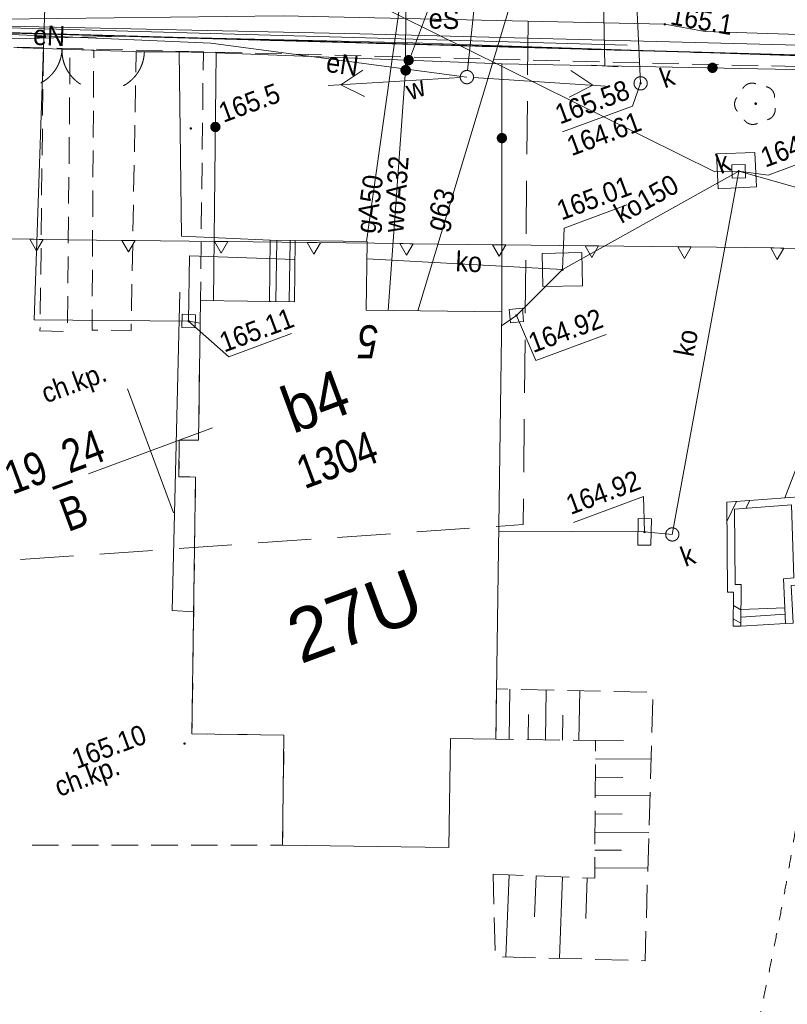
# Model space of a CAD drawing. Header units: millimetres. Extents: x -1155795 to 240441, y -422828 to 463730.
# Tile 49 of 66: x 62594 to 91579, y -59620 to -22462. Entities that reach past the tile are written whole.
import ezdxf
from ezdxf.xclip import XClip

# ---------------------------------------------------------------- set-up
doc = ezdxf.new("R2010")
doc.units = ezdxf.units.MM
doc.header["$MEASUREMENT"] = 0
doc.header["$XCLIPFRAME"] = 0
doc.linetypes.add('Dashed 1_500', pattern=[1000, 500, -500])
for name, color, linetype in [('00 PZT MAPA', 7, 'Continuous'), ('Sycow_7_KTOK - Ogrodzenie trwałe', 7, 'Continuous'), ('Sycow_7_punkt wysokościowy naturalny', 7, 'Continuous'), ('Sycow_7_punkt wysokościowy sztuczny', 7, 'Continuous'), ('Sycow_7_zasuwa - siec wodociągowa (punkt)', 7, 'Continuous')]:
    doc.layers.add(name, color=color, linetype=linetype)
for name, color, linetype, lineweight, true_color in [('0_Nr_pióra__99', 7, 'Continuous', 0, 0xaad2ff), ('Sycow_7_PZT_RT - Linia rozgraniczająca_Nr_pióra__252', 7, 'Continuous', 18, 0x929292), ('Sycow_7_PZT_RT - Oznaczenie terenu_Nr_pióra__252', 7, 'Continuous', 18, 0x929292)]:
    doc.layers.add(name, color=color, linetype=linetype, lineweight=lineweight, true_color=true_color)
for name, color, linetype, lineweight in [('Nowe_0_Nr_pióra__27', 7, 'Continuous', 25), ('Sycow_7_000 Inne (niezydentyfikowane)_Nr_pióra__7', 7, 'Continuous', 18), ('Sycow_7_210-oznaczenie konturu użytku gruntowego_Nr_pióra__3', 3, 'Continuous', 18), ('Sycow_7_211-numer działki ewidencyjnej_Nr_pióra__7', 7, 'Continuous', 18), ('Sycow_7_218-kontur użytku gruntowego_Nr_pióra__3', 3, 'Continuous', 18), ('Sycow_7_219-działka ewidencyjna_Nr_pióra__7', 7, 'Continuous', 18), ('Sycow_7_238-Punkt adresowy budynku_Nr_pióra__7', 7, 'Continuous', 18), ('Sycow_7_312-budynek ewidencyjny_Nr_pióra__7', 7, 'Continuous', 18), ('Sycow_7_312-oznaczenie budynku ewidencyjnego-Atr124_Nr_pióra__7', 7, 'Continuous', 18), ('Sycow_7_312-oznaczenie budynku ewidencyjnego_Nr_pióra__7', 7, 'Continuous', 18), ('Sycow_7_352-schody_Nr_pióra__7', 7, 'Continuous', 18), ('Sycow_7_@Wywiad_Nr_pióra__1', 1, 'Continuous', 18), ('Sycow_7_@Wywiad_Nr_pióra__34', 34, 'Continuous', 18), ('Sycow_7_@Zakres_Nr_pióra__6', 6, 'Continuous', 18), ('Sycow_7_brama (linia) - symbol_Nr_pióra__7', 7, 'Continuous', 18), ('Sycow_7_brama (linia)_Nr_pióra__7', 7, 'Continuous', 18), ('Sycow_7_chodnik (powierzchnia)-Atr17_Nr_pióra__7', 7, 'Continuous', 18), ('Sycow_7_chodnik (powierzchnia)_Nr_pióra__7', 7, 'Continuous', 18), ('Sycow_7_drzewo liściaste (punkt)_Nr_pióra__94', 94, 'Continuous', 18), ('Sycow_7_furtka (linia) - symbol_Nr_pióra__7', 7, 'Continuous', 18), ('Sycow_7_furtka (linia)_Nr_pióra__7', 7, 'Continuous', 18), ('Sycow_7_inna budowla (powierzchnia)-Atr17_Nr_pióra__7', 7, 'Continuous', 18), ('Sycow_7_komora podziemna - przewód kanalizacyjny (powierzchnia)_Nr_pióra__34', 34, 'Continuous', 18), ('Sycow_7_krawężnik (linia)_Nr_pióra__7', 7, 'Continuous', 18), ('Sycow_7_KTOK - Ogrodzenie trwałe_Nr_pióra__7', 7, 'Continuous', 18), ('Sycow_7_murek oporowy (powierzchnia)_Nr_pióra__7', 7, 'Continuous', 18), ('Sycow_7_ogrodzenie trwałe (linia)_Nr_pióra__7', 7, 'Continuous', 18), ('Sycow_7_przewód elektroenergetyczny (linia)-Atr1_Nr_pióra__1', 1, 'Continuous', 18), ('Sycow_7_przewód elektroenergetyczny (linia)_Nr_pióra__1', 1, 'Continuous', 18), ('Sycow_7_przewód gazowy (linia)-Atr1_Nr_pióra__7', 7, 'Continuous', 18), ('Sycow_7_przewód gazowy (linia)_Nr_pióra__40', 40, 'Continuous', 18), ('Sycow_7_przewód kanalizacyjny (linia)-Atr1_Nr_pióra__34', 34, 'Continuous', 18), ('Sycow_7_przewód kanalizacyjny (linia)_Nr_pióra__34', 34, 'Continuous', 18), ('Sycow_7_przewód telekomunikacyjny (linia)_Nr_pióra__30', 30, 'Continuous', 18), ('Sycow_7_przewód wodociągowy (linia)-Atr1_Nr_pióra__5', 5, 'Continuous', 18), ('Sycow_7_przewód wodociągowy (linia)_Nr_pióra__5', 5, 'Continuous', 18), ('Sycow_7_punkt o określonej wysokości (sieć elektroenergetyczna)-Atr2_Nr_pióra__1', 1, 'Continuous', 18), ('Sycow_7_punkt o określonej wysokości (sieć elektroenergetyczna)_Nr_pióra__1', 1, 'Continuous', 18), ('Sycow_7_punkt o określonej wysokości (sieć kanalizacyjna)-Atr2_Nr_pióra__34', 34, 'Continuous', 18), ('Sycow_7_punkt o określonej wysokości (sieć kanalizacyjna)-Atr2_Nr_pióra__7', 7, 'Continuous', 18), ('Sycow_7_punkt o określonej wysokości (sieć kanalizacyjna)-Atr3_Nr_pióra__34', 34, 'Continuous', 18), ('Sycow_7_punkt o określonej wysokości (sieć kanalizacyjna)_Nr_pióra__34', 34, 'Continuous', 18), ('Sycow_7_punkt o określonej wysokości (sieć wodociągowa)-Atr2_Nr_pióra__7', 7, 'Continuous', 18), ('Sycow_7_punkt o określonej wysokości (sieć wodociągowa)_Nr_pióra__5', 5, 'Continuous', 18), ('Sycow_7_punkt wysokościowy naturalny-Atr2_Nr_pióra__7', 7, 'Continuous', 18), ('Sycow_7_punkt wysokościowy sztuczny-Atr2_Nr_pióra__7', 7, 'Continuous', 18), ('Sycow_7_PZT_NLZ - Nieprzekraczalna linia zabudowy_Nr_pióra__7', 7, 'Continuous', 18), ('Sycow_7_schody w ciągu komunikacyjnym_Nr_pióra__7', 7, 'Continuous', 18), ('Sycow_7_skarpa nieumocniona (powierzchnia)_Nr_pióra__7', 7, 'Continuous', 18), ('Sycow_7_studzienka kwadratowa - przewód kanalizacyjny (punkt)_Nr_pióra__34', 34, 'Continuous', 18), ('Sycow_7_studzienka okrągła - przewód kanalizacyjny (punkt)-Atr17_Nr_pióra__34', 34, 'Continuous', 18), ('Sycow_7_studzienka okrągła - przewód kanalizacyjny (punkt)_Nr_pióra__34', 34, 'Continuous', 18), ('Sycow_7_studzienka prostokątna - przewód kanalizacyjny (punkt)_Nr_pióra__34', 34, 'Continuous', 18), ('Sycow_7_SUPE04 - Przewód elektroenergetyczny niskiego napięcia_Nr_pióra__1', 1, 'Continuous', 18), ('Sycow_7_SUSM04_E - Słup_Nr_pióra__7', 7, 'Continuous', 18), ('Sycow_7_wylot kanału (punkt)_Nr_pióra__7', 7, 'Continuous', 18), ('Sycow_7_właz kwadratowy - siec kanalizacyjna (punkt)-Atr17_Nr_pióra__7', 7, 'Continuous', 18), ('Sycow_7_właz kwadratowy - siec kanalizacyjna (punkt)_Nr_pióra__7', 7, 'Continuous', 18), ('Sycow_7_zasuwa - siec wodociągowa (punkt)-Atr17_Nr_pióra__7', 7, 'Continuous', 18)]:
    doc.layers.add(name, color=color, linetype=linetype, lineweight=lineweight)
doc.styles.add('STYL_AUTOMATYCZNY_1', font='Arial.ttf')
doc.styles.add('STYL_AUTOMATYCZNY_11', font='txt', dxfattribs={"width": 0.79})
doc.styles.add('STYL_AUTOMATYCZNY_5', font='txt', dxfattribs={"width": 0.9})
doc.styles.add('STYL_AUTOMATYCZNY_8', font='txt', dxfattribs={"width": 0.903})
doc.styles.add('STYL_AUTOMATYCZNY_9', font='txt', dxfattribs={"width": 0.79})

# ---------------------------------------------------------------- blocks, each defined once
blk = doc.blocks.new('Rysunek_1_7', base_point=(14567, -19307))
at = {"layer": 'Sycow_7_drzewo liściaste (punkt)_Nr_pióra__94', "linetype": 'Continuous', "lineweight": 18}
blk.add_hatch(color=94, dxfattribs=at).paths.add_polyline_path([(90434, -25614, 1), (90340, -25648, 1)])
at = {"layer": 'Sycow_7_KTOK - Ogrodzenie trwałe', "linetype": 'Continuous', "lineweight": 0, "true_color": 0x000000}
for points in [[(77447, -23928, 1), (77118, -24050, 1)], [(88918, -24218, 1), (88590, -24339, 1)], [(70147, -26450, 1), (69819, -26571, 1)], [(80967, -26871, 1), (80638, -26992, 1)]]:
    blk.add_hatch(color=178, dxfattribs=at).paths.add_polyline_path(points)
at = {"layer": 'Sycow_7_punkt o określonej wysokości (sieć elektroenergetyczna)_Nr_pióra__1', "linetype": 'Continuous', "lineweight": 18}
blk.add_hatch(color=1, dxfattribs=at).paths.add_polyline_path([(86996, -22621, 1), (86912, -22652, 1)])
at = {"layer": 'Sycow_7_punkt o określonej wysokości (sieć kanalizacyjna)_Nr_pióra__34', "linetype": 'Continuous', "lineweight": 18}
for points in [[(86082, -24847, 1), (85998, -24878, 1)], [(89788, -28182, 1), (89699, -28185, 1)], [(83130, -31879, 1), (83046, -31911, 1)], [(69019, -33838, 1), (68929, -33835, 1)], [(81396, -33622, 1), (81306, -33630, 1)], [(86189, -41750, 1), (86188, -41840, 1)]]:
    blk.add_hatch(color=34, dxfattribs=at).paths.add_polyline_path(points)
at = {"layer": 'Sycow_7_punkt o określonej wysokości (sieć wodociągowa)_Nr_pióra__5', "linetype": 'Continuous', "lineweight": 18}
blk.add_hatch(color=5, dxfattribs=at).paths.add_polyline_path([(77210, -24357, 1), (77126, -24388, 1)])
at = {"layer": 'Sycow_7_punkt wysokościowy naturalny', "linetype": 'Continuous', "lineweight": 0, "true_color": 0x000000}
blk.add_hatch(color=178, dxfattribs=at).paths.add_polyline_path([(69097, -26551, 1), (69013, -26582, 1)])
at = {"layer": 'Sycow_7_punkt wysokościowy sztuczny', "linetype": 'Continuous', "lineweight": 0, "true_color": 0x000000}
blk.add_hatch(color=178, dxfattribs=at).paths.add_polyline_path([(68864, -49766, 1), (68779, -49798, 1)])
at = {"layer": 'Sycow_7_zasuwa - siec wodociągowa (punkt)', "linetype": 'Continuous', "lineweight": 0, "true_color": 0x000000}
blk.add_hatch(color=178, dxfattribs=at).paths.add_polyline_path([(77356, -24303, 1), (76981, -24442, 1)])
at = {"layer": 'Sycow_7_000 Inne (niezydentyfikowane)_Nr_pióra__7', "color": 7, "linetype": 'Continuous', "lineweight": 18}
for p, q in [((81076, -49616), (81103, -47730)), ((82450, -49641), (82477, -47754)), ((83713, -49653), (83743, -47776)), ((81795, -49627), (81808, -48684)), ((83084, -49652), (83097, -48708)), ((84337, -49667), (85394, -49671)), ((84334, -50351), (86429, -50364)), ((84325, -51047), (85373, -51054)), ((84326, -51740), (86389, -51754)), ((84317, -52436), (85343, -52441)), ((84314, -53120), (86356, -53132)), ((84312, -53803), (85324, -53802)), ((84315, -54474), (86311, -54481)), ((81074, -54736), (80951, -57831)), ((82091, -54775), (82034, -56321)), ((83095, -54808), (82974, -57881)), ((84026, -54847), (83966, -56384))]:
    blk.add_line(p, q, dxfattribs=at)
at = {"layer": 'Sycow_7_218-kontur użytku gruntowego_Nr_pióra__3', "color": 3, "linetype": 'Continuous', "lineweight": 18}
for p, q in [((63060, -22989), (63560, -23003)), ((63560, -23003), (63060, -22989)), ((64060, -23017), (64559, -23032)), ((64559, -23032), (64060, -23017)), ((65059, -23046), (65559, -23060)), ((65559, -23060), (65059, -23046)), ((66059, -23074), (66559, -23088)), ((66559, -23088), (66059, -23074)), ((67058, -23102), (67558, -23116)), ((67558, -23116), (67058, -23102)), ((68058, -23130), (68558, -23145)), ((68558, -23145), (68058, -23130)), ((69058, -23159), (69557, -23173)), ((69557, -23173), (69058, -23159)), ((70057, -23187), (70557, -23201)), ((70557, -23201), (70057, -23187)), ((71057, -23215), (71557, -23229)), ((71557, -23229), (71057, -23215)), ((72056, -23244), (72556, -23258)), ((72556, -23258), (72056, -23244)), ((73056, -23272), (73556, -23286)), ((73556, -23286), (73056, -23272)), ((74056, -23300), (74555, -23314)), ((74555, -23314), (74056, -23300)), ((75055, -23328), (75555, -23342)), ((75555, -23342), (75055, -23328)), ((76055, -23357), (76555, -23371)), ((76555, -23371), (76055, -23357)), ((77054, -23385), (77554, -23399)), ((77554, -23399), (77054, -23385)), ((78054, -23413), (78554, -23427)), ((78554, -23427), (78054, -23413)), ((79054, -23441), (79553, -23455)), ((79553, -23455), (79054, -23441)), ((80053, -23470), (80553, -23484)), ((80553, -23484), (80053, -23470)), ((81053, -23498), (81553, -23512)), ((81553, -23512), (81053, -23498)), ((82052, -23526), (82552, -23540)), ((82552, -23540), (82052, -23526)), ((83052, -23554), (83552, -23568)), ((83552, -23568), (83052, -23554)), ((84052, -23583), (84551, -23597)), ((84551, -23597), (84052, -23583)), ((85051, -23611), (85551, -23625)), ((85551, -23625), (85051, -23611)), ((86051, -23639), (86551, -23653)), ((86551, -23653), (86051, -23639)), ((87050, -23667), (87550, -23681)), ((87550, -23681), (87050, -23667)), ((88050, -23696), (88550, -23710)), ((88550, -23710), (88050, -23696)), ((89050, -23724), (89549, -23738)), ((89549, -23738), (89050, -23724)), ((90049, -23752), (90549, -23766)), ((90549, -23766), (90049, -23752)), ((91049, -23780), (91549, -23795)), ((91549, -23795), (91049, -23780))]:
    blk.add_line(p, q, dxfattribs=at)
at = {"layer": 'Sycow_7_219-działka ewidencyjna_Nr_pióra__7', "color": 7, "linetype": 'Continuous', "lineweight": 18}
blk.add_line((60829, -22926), (100777, -24055), dxfattribs=at)
at = {"layer": 'Sycow_7_312-budynek ewidencyjny_Nr_pióra__7', "color": 7, "linetype": 'Continuous', "lineweight": 18}
for p, q in [((72968, -33104), (73000, -30800)), ((73000, -30800), (75710, -30831)), ((75710, -30831), (75678, -33423)), ((69350, -38336), (69420, -33053)), ((69420, -33053), (72968, -33104)), ((75678, -33423), (80799, -33489)), ((80799, -33489), (80573, -49611)), ((68601, -39712), (68622, -38328)), ((68622, -38328), (69350, -38336)), ((69234, -39723), (68601, -39712)), ((69100, -49412), (69234, -39723)), ((72573, -49459), (69100, -49412)), ((72523, -53615), (72573, -49459)), ((78861, -49594), (78803, -53700)), ((80573, -49611), (78861, -49594)), ((78803, -53700), (72523, -53615))]:
    blk.add_line(p, q, dxfattribs=at)
at = {"layer": 'Sycow_7_352-schody_Nr_pióra__7', "color": 7, "linetype": 'Continuous', "lineweight": 18}
for p, q in [((72272, -33095), (72305, -30790)), ((72772, -33101), (72804, -30797))]:
    blk.add_line(p, q, dxfattribs=at)
at = {"layer": 'Sycow_7_352-schody_Nr_pióra__7', "color": 7, "linetype": 'Continuous', "lineweight": 18, "flags": 128}
blk.add_lwpolyline([(72025, -33091), (72968, -33104), (73000, -30800), (72057, -30787)], close=True, dxfattribs=at)
blk.add_lwpolyline([(72025, -33091), (72968, -33104), (73000, -30800), (72057, -30787)], close=True, dxfattribs=at)
at = {"layer": 'Sycow_7_@Wywiad_Nr_pióra__1', "color": 1, "linetype": 'Continuous', "lineweight": 18}
blk.add_line((69816, -23352), (79480, -24629), dxfattribs=at)
at = {"layer": 'Sycow_7_@Wywiad_Nr_pióra__34', "color": 34, "linetype": 'Continuous', "lineweight": 18}
for p, q in [((56160, -12009), (88820, -28195)), ((63135, -33791), (63649, -19132))]:
    blk.add_line(p, q, dxfattribs=at)
at = {"layer": 'Sycow_7_@Zakres_Nr_pióra__6', "color": 6, "linetype": 'Continuous', "lineweight": 18}
for p, q in [((81793, -22541), (81773, -24541)), ((81763, -25541), (81744, -27541)), ((81734, -28541), (81714, -30541)), ((81705, -31541), (81685, -33541)), ((81675, -34541), (81656, -36541)), ((81646, -37541), (81626, -39540)), ((76590, -41862), (74595, -42001)), ((79583, -41653), (77588, -41792)), ((70605, -42279), (68610, -42419)), ((73598, -42071), (71603, -42210)), ((64620, -42697), (62624, -42836)), ((67612, -42488), (65617, -42627))]:
    blk.add_line(p, q, dxfattribs=at)
at = {"layer": 'Sycow_7_@Zakres_Nr_pióra__6', "color": 6, "linetype": 'Continuous', "lineweight": 18, "flags": 128}
blk.add_lwpolyline([(81616, -40540), (81607, -41512), (80581, -41584)], dxfattribs=at)
at = {"layer": 'Sycow_7_brama (linia) - symbol_Nr_pióra__7', "color": 7, "linetype": 'Continuous', "lineweight": 18}
for centre, start, end in [((62694, -23520), 297.963, 357.963), ((65692, -23627), 177.963, 237.963)]:
    blk.add_arc(centre, 1500, start, end, dxfattribs=at)
at = {"layer": 'Sycow_7_brama (linia)_Nr_pióra__7', "color": 7, "linetype": 'Continuous', "lineweight": 18}
blk.add_line((66019, -23638), (62367, -23508), dxfattribs=at)
at = {"layer": 'Sycow_7_chodnik (powierzchnia)_Nr_pióra__7', "color": 7, "linetype": 'Continuous', "lineweight": 18}
for p, q in [((63021, -23533), (62367, -23508)), ((62493, -23504), (63492, -23529)), ((63479, -24580), (63491, -23580)), ((63992, -23541), (64992, -23566)), ((65492, -23578), (66491, -23603)), ((66991, -23615), (67991, -23640)), ((68718, -23672), (67718, -23672)), ((68491, -23652), (69490, -23677)), ((69990, -23690), (70990, -23714)), ((71490, -23727), (72490, -23751)), ((72989, -23764), (73989, -23788)), ((64493, -23900), (64484, -24900)), ((74489, -23801), (75489, -23826)), ((75988, -23838), (76988, -23863)), ((77488, -23875), (78488, -23900)), ((78988, -23912), (79987, -23937)), ((80487, -23949), (81487, -23974)), ((81987, -23986), (82986, -24011)), ((83486, -24023), (84486, -24048)), ((84986, -24060), (85985, -24085)), ((86485, -24098), (87485, -24122)), ((87985, -24135), (88984, -24159)), ((65381, -25402), (65387, -24402)), ((89484, -24172), (90484, -24196)), ((90984, -24209), (91984, -24234)), ((69504, -25860), (69515, -24860)), ((63460, -26080), (63473, -25080)), ((66969, -24946), (66951, -25946)), ((64479, -25400), (64470, -26400)), ((65371, -26902), (65377, -25902)), ((69486, -27360), (69498, -26360)), ((63442, -27580), (63454, -26580)), ((66942, -26446), (66924, -27446)), ((64466, -26900), (64457, -27900)), ((65361, -28402), (65368, -27402)), ((69469, -28860), (69480, -27860)), ((63424, -29080), (63436, -28080)), ((66915, -27946), (66897, -28945)), ((64452, -28400), (64443, -29400)), ((65352, -29902), (65358, -28902)), ((63405, -30580), (63417, -29580)), ((66888, -29445), (66870, -30445)), ((69451, -30360), (69463, -29360)), ((64439, -29900), (64430, -30899)), ((65342, -31402), (65349, -30402)), ((63387, -32080), (63399, -31080)), ((66861, -30945), (66843, -31945)), ((69434, -31860), (69446, -30860)), ((64425, -31399), (64416, -32399)), ((65333, -32902), (65339, -31902)), ((63368, -33579), (63381, -32579)), ((66834, -32445), (66816, -33445)), ((64412, -32899), (64403, -33899)), ((69396, -34860), (69409, -33860)), ((69376, -36360), (69389, -35360)), ((69356, -37860), (69370, -36860)), ((69217, -41001), (69230, -40001)), ((69196, -42501), (69210, -41501)), ((69175, -44001), (69189, -43001)), ((69154, -45501), (69168, -44501)), ((69134, -47000), (69148, -46001)), ((69113, -48500), (69127, -47500)), ((71188, -49440), (70188, -49427)), ((72553, -51075), (72565, -50075)), ((72535, -52574), (72547, -51575)), ((63064, -53611), (64064, -53612)), ((64564, -53612), (65564, -53612)), ((66064, -53612), (67064, -53613)), ((67564, -53613), (68564, -53613)), ((69064, -53614), (70064, -53614)), ((70564, -53614), (71564, -53615))]:
    blk.add_line(p, q, dxfattribs=at)
at = {"layer": 'Sycow_7_chodnik (powierzchnia)_Nr_pióra__7', "color": 7, "linetype": 'Continuous', "lineweight": 18, "flags": 128}
for points in [[(65390, -23902), (65392, -23615), (64680, -23590)], [(67218, -23673), (66992, -23673), (66978, -24446)], [(69521, -24361), (69529, -23672), (69218, -23672)], [(69416, -33360), (69420, -33053), (69428, -32360)], [(65551, -34178), (65325, -34175), (65330, -33402)], [(64241, -34234), (63361, -34198), (63362, -34079)], [(66807, -33945), (66803, -34193), (66051, -34184)], [(68618, -38624), (68622, -38328), (69327, -38336)], [(69013, -39719), (68601, -39712), (68610, -39124)], [(69689, -49420), (69100, -49412), (69106, -49000)], [(72571, -49575), (72573, -49459), (71688, -49447)], [(72064, -53615), (72523, -53615), (72529, -53074)]]:
    blk.add_lwpolyline(points, dxfattribs=at)
at = {"layer": 'Sycow_7_drzewo liściaste (punkt)_Nr_pióra__94', "color": 94, "linetype": 'Continuous', "lineweight": 18}
for centre, start, end in [((90248, -25256), 69.59, 151.046), ((90701, -25383), 357.77, 79.01), ((89988, -25647), 141.626, 222.866), ((90720, -25853), 285.447, 7.097), ((90279, -26016), 213.539, 295.189)]:
    blk.add_arc(centre, 400, start, end, dxfattribs=at)
at = {"layer": 'Sycow_7_furtka (linia) - symbol_Nr_pióra__7', "color": 7, "linetype": 'Continuous', "lineweight": 18}
blk.add_arc((65802, -23633), 1500, 298.351, 358.351, dxfattribs=at)
at = {"layer": 'Sycow_7_furtka (linia)_Nr_pióra__7', "color": 7, "linetype": 'Continuous', "lineweight": 18}
blk.add_line((67302, -23675), (66019, -23638), dxfattribs=at)
at = {"layer": 'Sycow_7_inna budowla (powierzchnia)-Atr17_Nr_pióra__7', "color": 7, "linetype": 'Continuous', "lineweight": 18}
for p, q in [((68402, -41076), (66666, -36387)), ((68402, -41076), (66666, -36387)), ((65190, -39599), (69879, -37863)), ((65190, -39599), (69879, -37863))]:
    blk.add_line(p, q, dxfattribs=at)
at = {"layer": 'Sycow_7_komora podziemna - przewód kanalizacyjny (powierzchnia)_Nr_pióra__34', "color": 34, "linetype": 'Continuous', "lineweight": 18, "flags": 128}
for points in [[(88902, -27524), (90347, -27480), (90418, -28765), (88974, -28841)], [(82344, -32533), (82318, -31284), (83820, -31251), (83849, -32509)]]:
    blk.add_lwpolyline(points, close=True, dxfattribs=at)
at = {"layer": 'Sycow_7_krawężnik (linia)_Nr_pióra__7', "color": 7, "linetype": 'Continuous', "lineweight": 18, "flags": 128}
for points in [[(68615, -23679), (68704, -30631), (72057, -30787)], [(69164, -44803), (68350, -44764), (68635, -32747)]]:
    blk.add_lwpolyline(points, dxfattribs=at)
at = {"layer": 'Sycow_7_KTOK - Ogrodzenie trwałe_Nr_pióra__7', "color": 7, "linetype": 'Continuous', "lineweight": 18}
for p, q in [((70014, -23711), (69912, -33060)), ((80804, -24124), (70014, -23711)), ((80804, -24124), (80799, -33489)), ((100453, -24506), (80804, -24124))]:
    blk.add_line(p, q, dxfattribs=at)
for centre in [(77282, -23989), (88754, -24278), (69983, -26511), (80802, -26931)]:
    blk.add_circle(centre, 175, dxfattribs=at)
at = {"layer": 'Sycow_7_murek oporowy (powierzchnia)_Nr_pióra__7', "color": 7, "linetype": 'Continuous', "lineweight": 18}
for p, q in [((89297, -41401), (89664, -40640)), ((90019, -40901), (90162, -40604)), ((89826, -44739), (89542, -44570)), ((89822, -45239), (89536, -45070))]:
    blk.add_line(p, q, dxfattribs=at)
at = {"layer": 'Sycow_7_murek oporowy (powierzchnia)_Nr_pióra__7', "color": 7, "linetype": 'Continuous', "lineweight": 18, "flags": 128}
blk.add_lwpolyline([(89533, -45355), (89821, -45355), (89836, -43782), (89611, -43780), (89581, -40933), (91739, -40774), (91830, -43523), (91429, -43565), (91481, -44655), (91510, -45252), (91804, -45239), (91726, -43818), (92126, -43776), (92020, -40467), (89290, -40667), (89323, -44068), (89548, -44070)], close=True, dxfattribs=at)
blk.add_lwpolyline([(89533, -45355), (89821, -45355), (89836, -43782), (89611, -43780), (89581, -40933), (91739, -40774), (91830, -43523), (91429, -43565), (91481, -44655), (91510, -45252), (91804, -45239), (91726, -43818), (92126, -43776), (92020, -40467), (89290, -40667), (89323, -44068), (89548, -44070)], close=True, dxfattribs=at)
at = {"layer": 'Sycow_7_ogrodzenie trwałe (linia)_Nr_pióra__7', "color": 7, "linetype": 'Continuous', "lineweight": 18, "flags": 128}
blk.add_lwpolyline([(67302, -23675), (68615, -23679), (70014, -23711)], dxfattribs=at)
at = {"layer": 'Sycow_7_przewód elektroenergetyczny (linia)_Nr_pióra__1', "color": 1, "linetype": 'Continuous', "lineweight": 18, "flags": 128}
for points in [[(60222, 62807), (56157, 62699), (55676, 60772), (55021, 32272), (54290, 9480), (54290, -2069), (54272, -22613), (61908, -22441), (72547, -22319), (86954, -22637), (88472, -22906), (101047, -23316), (101386, -23915), (103579, -24020), (109528, -24419), (114118, -24490)], [(57629, -23066), (61403, -22980), (69816, -23352)]]:
    blk.add_lwpolyline(points, dxfattribs=at)
at = {"layer": 'Sycow_7_przewód gazowy (linia)_Nr_pióra__40', "color": 40, "linetype": 'Continuous', "lineweight": 18}
for p, q in [((77628, -33448), (81308, -21240)), ((75687, -30829), (76948, -21906))]:
    blk.add_line(p, q, dxfattribs=at)
at = {"layer": 'Sycow_7_przewód kanalizacyjny (linia)_Nr_pióra__34', "color": 34, "linetype": 'Continuous', "lineweight": 18}
for p, q in [((84690, -24211), (84548, -16831)), ((85693, -17878), (86040, -24863)), ((83088, -31895), (89744, -28183)), ((75709, -31492), (83088, -31895)), ((68974, -33837), (63135, -33791))]:
    blk.add_line(p, q, dxfattribs=at)
at = {"layer": 'Sycow_7_przewód kanalizacyjny (linia)_Nr_pióra__34', "color": 34, "linetype": 'Continuous', "lineweight": 18, "flags": 128}
for points in [[(80676, -41767), (86189, -41795), (87236, -41887), (89744, -28183)], [(88820, -28195), (89744, -28183), (97843, -30473)], [(72989, -31518), (69001, -31374), (68974, -33837), (69411, -33920)], [(80791, -34015), (81351, -33626), (83088, -31895)], [(91481, -40507), (91930, -39359), (102160, -38995)]]:
    blk.add_lwpolyline(points, dxfattribs=at)
at = {"layer": 'Sycow_7_przewód telekomunikacyjny (linia)_Nr_pióra__30', "color": 30, "linetype": 'Continuous', "lineweight": 18, "flags": 128}
for points in [[(113763, -23533), (110023, -23223), (100763, -23644), (75443, -22996), (61587, -22699), (29173, -23771)], [(28989, -24919), (29347, -25018), (36167, -24604), (41066, -24330), (57889, -23279), (66602, -23081), (77434, -23336), (114147, -24570)]]:
    blk.add_lwpolyline(points, dxfattribs=at)
at = {"layer": 'Sycow_7_przewód wodociągowy (linia)_Nr_pióra__5', "color": 5, "linetype": 'Continuous', "lineweight": 18}
for p, q in [((77182, -16231), (77168, -24373)), ((77168, -24373), (76513, -33434))]:
    blk.add_line(p, q, dxfattribs=at)
at = {"layer": 'Sycow_7_punkt o określonej wysokości (sieć kanalizacyjna)-Atr2_Nr_pióra__7', "color": 7, "linetype": 'Continuous', "lineweight": 18, "flags": 128}
for points in [[(86040, -24863), (85739, -25720), (83093, -26700)], [(89744, -28183), (90852, -28327), (93534, -27334)], [(83088, -31895), (83157, -30324), (85524, -29447)], [(81351, -33626), (82087, -35326), (84734, -34346)], [(68974, -33837), (70490, -35183), (72863, -34304)], [(86189, -41795), (86151, -40454), (83504, -41434)]]:
    blk.add_lwpolyline(points, dxfattribs=at)
at = {"layer": 'Sycow_7_punkt o określonej wysokości (sieć wodociągowa)-Atr2_Nr_pióra__7', "color": 7, "linetype": 'Continuous', "lineweight": 18, "flags": 128}
blk.add_lwpolyline([(77168, -24373), (78448, -20932), (80516, -20167)], dxfattribs=at)
at = {"layer": 'Sycow_7_PZT_NLZ - Nieprzekraczalna linia zabudowy_Nr_pióra__7', "color": 7, "linetype": 'Continuous', "lineweight": 18}
for p, q in [((61954, -30737), (63131, -30750)), ((63131, -30750), (63328, -30753)), ((63328, -30753), (66577, -30791)), ((66577, -30791), (66827, -30794)), ((66827, -30794), (70077, -30832)), ((70077, -30832), (70327, -30834)), ((70327, -30834), (73577, -30872)), ((73577, -30872), (73827, -30875)), ((73827, -30875), (77077, -30913)), ((77077, -30913), (77327, -30916)), ((77327, -30916), (80576, -30954)), ((80576, -30954), (80826, -30957)), ((80826, -30957), (84076, -30995)), ((84076, -30995), (84326, -30998)), ((84326, -30998), (87576, -31036)), ((87576, -31036), (87826, -31039)), ((87826, -31039), (91076, -31077)), ((91076, -31077), (91326, -31080)), ((91326, -31080), (94575, -31118))]:
    blk.add_line(p, q, dxfattribs=at)
at = {"layer": 'Sycow_7_PZT_NLZ - Nieprzekraczalna linia zabudowy_Nr_pióra__7', "color": 7, "linetype": 'Continuous', "lineweight": 18, "flags": 128}
for points in [[(62979, -30749), (63479, -30754), (63227, -31186)], [(66452, -30789), (66952, -30795), (66700, -31227)], [(69952, -30830), (70452, -30836), (70200, -31268)], [(73452, -30871), (73952, -30877), (73700, -31309)], [(76952, -30912), (77452, -30918), (77199, -31349)], [(80451, -30953), (80951, -30958), (80699, -31390)], [(83951, -30993), (84451, -30999), (84199, -31431)], [(87451, -31034), (87951, -31040), (87699, -31472)], [(90951, -31075), (91451, -31081), (91199, -31513)]]:
    blk.add_lwpolyline(points, close=True, dxfattribs=at)
at = {"layer": 'Sycow_7_PZT_RT - Linia rozgraniczająca_Nr_pióra__252', "color": 252, "linetype": 'Continuous', "lineweight": 18, "true_color": 0x929292, "flags": 128}
blk.add_lwpolyline([(-69413, -27188), (-57683, -28629), (-39732, -28747), (-23839, -27797), (-19841, -27565), (30, -26370), (20336, -25057), (40462, -23652), (60827, -22726), (85533, -23424)], dxfattribs=at)
at = {"layer": 'Sycow_7_schody w ciągu komunikacyjnym_Nr_pióra__7', "color": 7, "linetype": 'Continuous', "lineweight": 18}
blk.add_line((89822, -45009), (91492, -44893), dxfattribs=at)
at = {"layer": 'Sycow_7_schody w ciągu komunikacyjnym_Nr_pióra__7', "color": 7, "linetype": 'Continuous', "lineweight": 18, "flags": 128}
blk.add_lwpolyline([(89822, -44725), (89821, -45355), (91510, -45252), (91481, -44655)], close=True, dxfattribs=at)
blk.add_lwpolyline([(89822, -44725), (89821, -45355), (91510, -45252), (91481, -44655)], close=True, dxfattribs=at)
at = {"layer": 'Sycow_7_skarpa nieumocniona (powierzchnia)_Nr_pióra__7', "color": 7, "linetype": 'Continuous', "lineweight": 18}
for p, q in [((82780, -47761), (81531, -47734)), ((82780, -47761), (81531, -47734)), ((84530, -47798), (83280, -47772)), ((84530, -47798), (83280, -47772)), ((86280, -47835), (85030, -47809)), ((86280, -47835), (85030, -47809)), ((86463, -49361), (86500, -48112)), ((86463, -49361), (86500, -48112)), ((81742, -49628), (82992, -49647)), ((81742, -49628), (82992, -49647)), ((86411, -51111), (86448, -49861)), ((86411, -51111), (86448, -49861)), ((84332, -50572), (84325, -51822)), ((84332, -50572), (84325, -51822)), ((86359, -52860), (86396, -51610)), ((86359, -52860), (86396, -51610)), ((84322, -52322), (84316, -53572)), ((84322, -52322), (84316, -53572)), ((86307, -54609), (86344, -53360)), ((86307, -54609), (86344, -53360)), ((80469, -54714), (80499, -55845)), ((81599, -54757), (80469, -54714)), ((80469, -54714), (80499, -55845)), ((81599, -54757), (80469, -54714)), ((83347, -54824), (82098, -54776)), ((83347, -54824), (82098, -54776)), ((86256, -56358), (86293, -55109)), ((86256, -56358), (86293, -55109)), ((80513, -56344), (80546, -57594)), ((80513, -56344), (80546, -57594)), ((80827, -57826), (82076, -57861)), ((80827, -57826), (82076, -57861)), ((82576, -57875), (83826, -57909)), ((82576, -57875), (83826, -57909)), ((84326, -57923), (85575, -57957)), ((84326, -57923), (85575, -57957))]:
    blk.add_line(p, q, dxfattribs=at)
at = {"layer": 'Sycow_7_skarpa nieumocniona (powierzchnia)_Nr_pióra__7', "color": 7, "linetype": 'Continuous', "lineweight": 18, "flags": 128}
for points in [[(81031, -47724), (80596, -47715), (80586, -48530)], [(81031, -47724), (80596, -47715), (80586, -48530)], [(80580, -49030), (80573, -49611), (81242, -49621)], [(80580, -49030), (80573, -49611), (81242, -49621)], [(83492, -49655), (84337, -49667), (84335, -50072)], [(83492, -49655), (84337, -49667), (84335, -50072)], [(84313, -54072), (84308, -54860), (83847, -54843)], [(84313, -54072), (84308, -54860), (83847, -54843)], [(86075, -57971), (86208, -57975), (86241, -56858)], [(86075, -57971), (86208, -57975), (86241, -56858)]]:
    blk.add_lwpolyline(points, dxfattribs=at)
at = {"layer": 'Sycow_7_studzienka kwadratowa - przewód kanalizacyjny (punkt)_Nr_pióra__34', "color": 34, "linetype": 'Continuous', "lineweight": 18, "flags": 128}
for points in [[(81125, -33897), (81623, -33852), (81578, -33354), (81080, -33399)], [(68716, -34078), (69216, -34095), (69232, -33595), (68733, -33579)]]:
    blk.add_lwpolyline(points, close=True, dxfattribs=at)
at = {"layer": 'Sycow_7_studzienka okrągła - przewód kanalizacyjny (punkt)_Nr_pióra__34', "color": 34, "linetype": 'Continuous', "lineweight": 18}
for centre in [(86040, -24863), (87236, -41887)]:
    blk.add_circle(centre, 250, dxfattribs=at)
at = {"layer": 'Sycow_7_studzienka prostokątna - przewód kanalizacyjny (punkt)_Nr_pióra__34', "color": 34, "linetype": 'Continuous', "lineweight": 18, "flags": 128}
blk.add_lwpolyline([(86431, -42298), (86446, -41298), (85946, -41291), (85931, -42291)], close=True, dxfattribs=at)
at = {"layer": 'Sycow_7_SUPE04 - Przewód elektroenergetyczny niskiego napięcia_Nr_pióra__1', "color": 1, "linetype": 'Continuous', "lineweight": 18}
for p, q in [((79505, -24380), (80017, -19407)), ((75557, -24364), (74722, -24915)), ((84236, -24938), (83404, -24383)), ((79230, -24644), (74239, -24944)), ((79729, -24645), (84719, -24970)), ((74722, -24915), (75617, -25362)), ((83339, -25381), (84236, -24938))]:
    blk.add_line(p, q, dxfattribs=at)
at = {"layer": 'Sycow_7_SUSM04_E - Słup_Nr_pióra__7', "color": 7, "linetype": 'Continuous', "lineweight": 18}
blk.add_circle((79480, -24629), 250, dxfattribs=at)
at = {"layer": 'Sycow_7_wylot kanału (punkt)_Nr_pióra__7', "color": 7, "linetype": 'Continuous', "lineweight": 18}
blk.add_line((84191, -24175), (85188, -24247), dxfattribs=at)
at = {"layer": 'Sycow_7_właz kwadratowy - siec kanalizacyjna (punkt)_Nr_pióra__7', "color": 7, "linetype": 'Continuous', "lineweight": 18, "flags": 128}
blk.add_lwpolyline([(89501, -28441), (90001, -28426), (89986, -27926), (89486, -27941)], close=True, dxfattribs=at)
at = {"layer": 'Sycow_7_210-oznaczenie konturu użytku gruntowego_Nr_pióra__3', "color": 3, "linetype": 'Continuous', "lineweight": 18, "insert": (64419, -41802), "char_height": 1250, "attachment_point": 7, "rotation": 20.318, "style": 'STYL_AUTOMATYCZNY_9'}
blk.add_mtext('\\A1;{\\pql;\\fArial|b0|i0|c0|p0;\\W0.790000;B}', dxfattribs=at)
at = {"layer": 'Sycow_7_211-numer działki ewidencyjnej_Nr_pióra__7', "color": 7, "linetype": 'Continuous', "lineweight": 18, "insert": (62440, -40734), "char_height": 1250, "attachment_point": 7, "rotation": 20.318, "style": 'STYL_AUTOMATYCZNY_9'}
blk.add_mtext('\\A1;{\\pql;\\fArial|b0|i0|c0|p0;\\W0.790000;19_24}', dxfattribs=at)
at = {"layer": 'Sycow_7_238-Punkt adresowy budynku_Nr_pióra__7', "color": 7, "linetype": 'Continuous', "lineweight": 18, "insert": (75757, -33977), "char_height": 1250, "attachment_point": 8, "rotation": 179.325, "style": 'STYL_AUTOMATYCZNY_11'}
blk.add_mtext('\\A1;{\\pqc;\\fArial|b0|i1|c0|p0;\\W0.790000;5}', dxfattribs=at)
at = {"layer": 'Sycow_7_312-oznaczenie budynku ewidencyjnego-Atr124_Nr_pióra__7', "color": 7, "linetype": 'Continuous', "lineweight": 18, "insert": (72918, -38125), "char_height": 1750, "attachment_point": 7, "rotation": 20.318, "style": 'STYL_AUTOMATYCZNY_8'}
blk.add_mtext('\\A1;{\\pql;\\fArial|b0|i0|c0|p0;\\W0.903000;b4}', dxfattribs=at)
at = {"layer": 'Sycow_7_312-oznaczenie budynku ewidencyjnego_Nr_pióra__7', "color": 7, "linetype": 'Continuous', "lineweight": 18, "insert": (73357, -40201), "char_height": 1250, "attachment_point": 7, "rotation": 20.318, "style": 'STYL_AUTOMATYCZNY_9'}
blk.add_mtext('\\A1;{\\pql;\\fArial|b0|i0|c0|p0;\\W0.790000;1304}', dxfattribs=at)
at = {"layer": 'Sycow_7_chodnik (powierzchnia)-Atr17_Nr_pióra__7', "color": 7, "linetype": 'Continuous', "lineweight": 18, "char_height": 750, "attachment_point": 7, "rotation": 20.318, "style": 'STYL_AUTOMATYCZNY_5'}
for insert in [(63667, -37159), (64165, -52009)]:
    blk.add_mtext('\\A1;{\\pql;\\fArial|b0|i0|c0|p0;\\W0.900000;ch.kp.}', dxfattribs=dict(at, insert=insert))
at = {"layer": 'Sycow_7_przewód elektroenergetyczny (linia)-Atr1_Nr_pióra__1', "color": 1, "linetype": 'Continuous', "lineweight": 18, "char_height": 750, "attachment_point": 4, "style": 'STYL_AUTOMATYCZNY_5'}
for s, insert, rotation in [('\\A1;{\\pql;\\fArial|b0|i0|c0|p0;\\W0.900000;eS}', (78041, -22424), 358.738), ('\\A1;{\\pql;\\fArial|b0|i0|c0|p0;\\W0.900000;eN}', (63106, -23038), 357.468), ('\\A1;{\\pql;\\fArial|b0|i0|c0|p0;\\W0.900000;eN}', (74184, -24056), 351.7104)]:
    blk.add_mtext(s, dxfattribs=dict(at, insert=insert, rotation=rotation))
at = {"layer": 'Sycow_7_przewód gazowy (linia)-Atr1_Nr_pióra__7', "color": 7, "linetype": 'Continuous', "lineweight": 18, "char_height": 750, "attachment_point": 7, "style": 'STYL_AUTOMATYCZNY_5'}
for s, insert, rotation in [('\\A1;{\\pql;\\fArial|b0|i0|c0|p0;\\W0.900000;gA50}', (76242, -30590), 82.034), ('\\A1;{\\pql;\\fArial|b0|i0|c0|p0;\\W0.900000;g63}', (78813, -30553), 73.187)]:
    blk.add_mtext(s, dxfattribs=dict(at, insert=insert, rotation=rotation))
at = {"layer": 'Sycow_7_przewód kanalizacyjny (linia)-Atr1_Nr_pióra__34', "color": 34, "linetype": 'Continuous', "lineweight": 18, "char_height": 750, "attachment_point": 7, "style": 'STYL_AUTOMATYCZNY_5'}
for s, insert, rotation in [('\\A1;{\\pql;\\fArial|b0|i0|c0|p0;\\W0.900000;ko150}', (85318, -30184), 29.279), ('\\A1;{\\pql;\\fArial|b0|i0|c0|p0;\\W0.900000;ko}', (79041, -31961), 357.364), ('\\A1;{\\pql;\\fArial|b0|i0|c0|p0;\\W0.900000;ko}', (88043, -35215), 79.568)]:
    blk.add_mtext(s, dxfattribs=dict(at, insert=insert, rotation=rotation))
at = {"layer": 'Sycow_7_przewód wodociągowy (linia)-Atr1_Nr_pióra__5', "color": 5, "linetype": 'Continuous', "lineweight": 18, "insert": (76709, -30486), "char_height": 750, "attachment_point": 4, "rotation": 85.869, "style": 'STYL_AUTOMATYCZNY_5'}
blk.add_mtext('\\A1;{\\pql;\\fArial|b0|i0|c0|p0;\\W0.900000;woA32}', dxfattribs=at)
at = {"layer": 'Sycow_7_punkt o określonej wysokości (sieć elektroenergetyczna)-Atr2_Nr_pióra__1', "color": 1, "linetype": 'Continuous', "lineweight": 18, "insert": (87122, -22643), "char_height": 750, "attachment_point": 7, "rotation": 349.927, "style": 'STYL_AUTOMATYCZNY_5'}
blk.add_mtext('\\A1;{\\pql;\\fArial|b0|i0|c0|p0;\\W0.900000;165.1}', dxfattribs=at)
at = {"layer": 'Sycow_7_punkt o określonej wysokości (sieć kanalizacyjna)-Atr2_Nr_pióra__34', "color": 34, "linetype": 'Continuous', "lineweight": 18, "char_height": 750, "attachment_point": 7, "rotation": 20.318, "style": 'STYL_AUTOMATYCZNY_5'}
for s, insert in [('\\A1;{\\pql;\\fArial|b0|i0|c0|p0;\\W0.900000;165.58}', (82993, -26430)), ('\\A1;{\\pql;\\fArial|b0|i0|c0|p0;\\W0.900000;164.37}', (90753, -28057)), ('\\A1;{\\pql;\\fArial|b0|i0|c0|p0;\\W0.900000;165.01}', (83057, -30053)), ('\\A1;{\\pql;\\fArial|b0|i0|c0|p0;\\W0.900000;165.11}', (70321, -35036)), ('\\A1;{\\pql;\\fArial|b0|i0|c0|p0;\\W0.900000;164.92}', (81987, -35056)), ('\\A1;{\\pql;\\fArial|b0|i0|c0|p0;\\W0.900000;164.92}', (83404, -41164))]:
    blk.add_mtext(s, dxfattribs=dict(at, insert=insert))
at = {"layer": 'Sycow_7_punkt o określonej wysokości (sieć kanalizacyjna)-Atr3_Nr_pióra__34', "color": 34, "linetype": 'Continuous', "lineweight": 18, "insert": (83436, -27627), "char_height": 750, "attachment_point": 7, "rotation": 20.318, "style": 'STYL_AUTOMATYCZNY_5'}
blk.add_mtext('\\A1;{\\pql;\\fArial|b0|i0|c0|p0;\\W0.900000;164.61}', dxfattribs=at)
at = {"layer": 'Sycow_7_punkt wysokościowy naturalny-Atr2_Nr_pióra__7', "color": 7, "linetype": 'Continuous', "lineweight": 18, "insert": (70291, -26368), "char_height": 750, "attachment_point": 7, "rotation": 20.318, "style": 'STYL_AUTOMATYCZNY_5'}
blk.add_mtext('\\A1;{\\pql;\\fArial|b0|i0|c0|p0;\\W0.900000;165.5}', dxfattribs=at)
at = {"layer": 'Sycow_7_punkt wysokościowy sztuczny-Atr2_Nr_pióra__7', "color": 7, "linetype": 'Continuous', "lineweight": 18, "insert": (64747, -50757), "char_height": 750, "attachment_point": 7, "rotation": 20.318, "style": 'STYL_AUTOMATYCZNY_5'}
blk.add_mtext('\\A1;{\\pql;\\fArial|b0|i0|c0|p0;\\W0.900000;165.10}', dxfattribs=at)
at = {"layer": 'Sycow_7_PZT_RT - Oznaczenie terenu_Nr_pióra__252', "color": 252, "linetype": 'Continuous', "lineweight": 18, "true_color": 0x929292, "insert": (72854, -45865), "char_height": 2000, "attachment_point": 4, "rotation": 20.318, "style": 'STYL_AUTOMATYCZNY_1'}
blk.add_mtext('\\A1;{\\pql;\\fArial|b0|i0|c0|p0;\\W1.000000;27U}', dxfattribs=at)
at = {"layer": 'Sycow_7_studzienka okrągła - przewód kanalizacyjny (punkt)-Atr17_Nr_pióra__34', "color": 34, "linetype": 'Continuous', "lineweight": 18, "char_height": 750, "attachment_point": 7, "rotation": 20.318, "style": 'STYL_AUTOMATYCZNY_5'}
for insert in [(86944, -25058), (87725, -43121)]:
    blk.add_mtext('\\A1;{\\pql;\\fArial|b0|i0|c0|p0;\\W0.900000;k}', dxfattribs=dict(at, insert=insert))
at = {"layer": 'Sycow_7_właz kwadratowy - siec kanalizacyjna (punkt)-Atr17_Nr_pióra__7', "color": 7, "linetype": 'Continuous', "lineweight": 18, "insert": (89060, -28295), "char_height": 750, "attachment_point": 7, "rotation": 20.318, "style": 'STYL_AUTOMATYCZNY_5'}
blk.add_mtext('\\A1;{\\pql;\\fArial|b0|i0|c0|p0;\\W0.900000;k}', dxfattribs=at)
at = {"layer": 'Sycow_7_zasuwa - siec wodociągowa (punkt)-Atr17_Nr_pióra__7', "color": 7, "linetype": 'Continuous', "lineweight": 18, "insert": (77349, -25518), "char_height": 750, "attachment_point": 7, "rotation": 20.318, "style": 'STYL_AUTOMATYCZNY_5'}
blk.add_mtext('\\A1;{\\pql;\\fArial|b0|i0|c0|p0;\\W0.900000;w}', dxfattribs=at)

msp = doc.modelspace()

# ---------------------------------------------------------------- block references
at = {"layer": '00 PZT MAPA', "color": 7, "linetype": 'Continuous', "lineweight": 15}
ref = msp.add_blockref('Rysunek_1_7', (14567, -19307), dxfattribs=at)
XClip(ref).set_block_clipping_path([(-38444.7789564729, -141413.2871562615), (134317.2398628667, -77444.9644498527), (67578.7707096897, 102798.5088210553), (-105183.2481096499, 38830.1861146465)])

# ---------------------------------------------------------------- next in the draw order: linework, layer by layer
at = {"layer": '0_Nr_pióra__99', "color": 141, "linetype": 'Dashed 1_500', "lineweight": 0, "true_color": 0xaad2ff}
for centre in [(88699, -12696), (-56052, -28118)]:
    msp.add_circle(centre, 150000, dxfattribs=at)
at = {"layer": 'Nowe_0_Nr_pióra__27', "color": 7, "linetype": 'Continuous', "lineweight": 25}
msp.add_lwpolyline([(100773, -24050), (60825, -22921), (40470, -23847), (20346, -25252), (-129, -26520), (-19833, -27759), (-23831, -27992), (-39690, -28867), (-57700, -28824), (-75865, -26593), (-80932, -25970)], dxfattribs=at)

doc.saveas('drawing.dxf')
